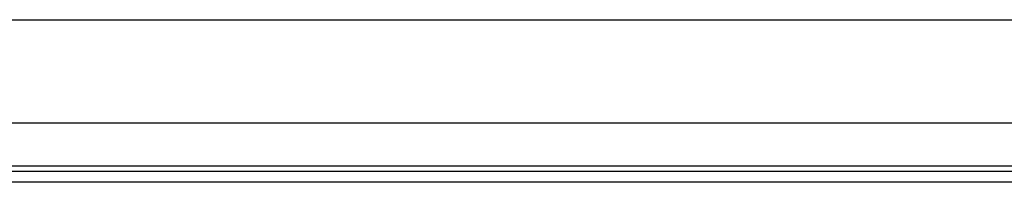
# Model space of a CAD drawing. Header units: inches. Extents: x 20 to 683, y 61 to 320.
# Tile 121 of 256: x 152.239 to 158.189, y 183.776 to 184.759. Entities that reach past the tile are written whole.
import ezdxf

# ---------------------------------------------------------------- set-up
doc = ezdxf.new("R2010")
doc.units = ezdxf.units.IN
doc.header["$MEASUREMENT"] = 0
doc.layers.add('Visible Edges(ANSI)', color=7, linetype='Continuous', lineweight=25)
doc.layers.add('Visible Tangent Edges(ANSI)', color=7, linetype='Continuous', lineweight=25)

msp = doc.modelspace()

# ---------------------------------------------------------------- linework, layer by layer
at = {"layer": 'Visible Edges(ANSI)'}
for p, q in [((93.2813, 184.7587), (163.2173, 184.7587)), ((158.6459, 184.1337), (140.0548, 184.1337)), ((140.3928, 183.8437), (158.3078, 183.8437)), ((158.3078, 183.7757), (140.3928, 183.7757))]:
    msp.add_line(p, q, dxfattribs=at)
at = {"layer": 'Visible Tangent Edges(ANSI)'}
msp.add_line((140.3264, 183.8747), (158.3743, 183.8747), dxfattribs=at)

doc.saveas('drawing.dxf')
